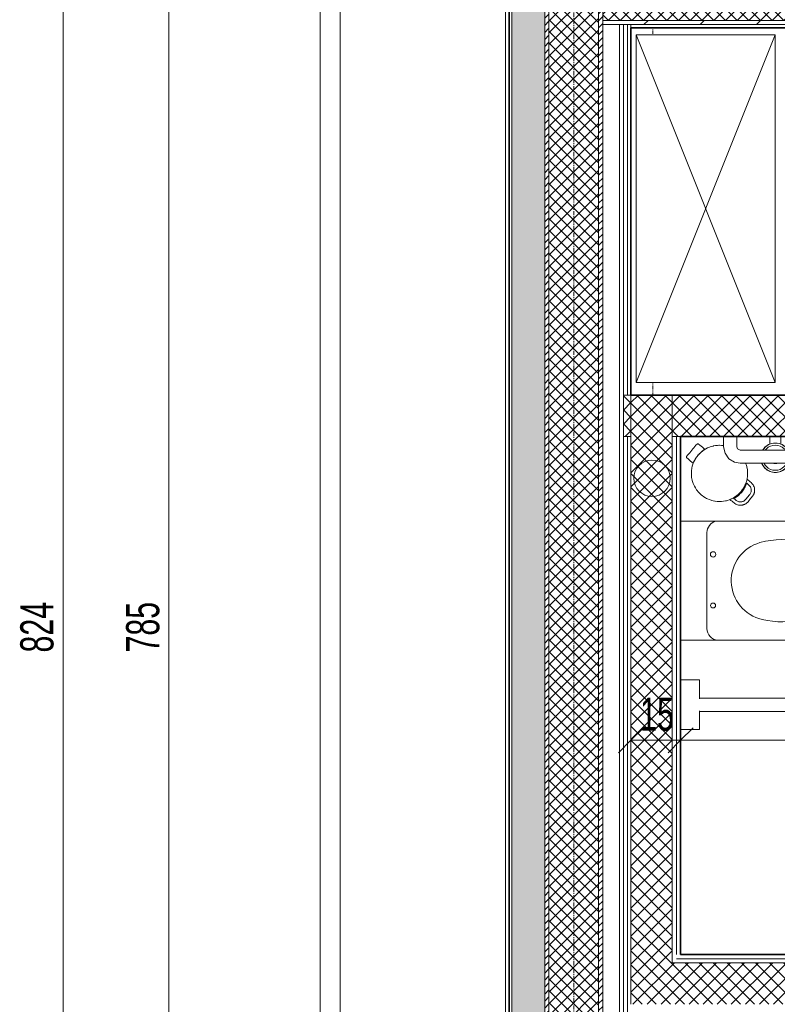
# Model space of a CAD drawing. Header units: centimetres. Extents: x 376 to 6517, y 1901 to 66534.
# Tile 32 of 105: x 1669 to 1898, y 65807 to 66104. Entities that reach past the tile are written whole.
import ezdxf

# ---------------------------------------------------------------- set-up
doc = ezdxf.new("R2010")
doc.units = ezdxf.units.CM
doc.linetypes.add('__FK_przerywana', pattern=[0.32004, 0.16002, -0.16002])
doc.linetypes.add('Linia siatki', pattern=[2.2225, 1.27, -0.3175, 0.3175, -0.3175])
for name, color, linetype, lineweight in [('A-ANNO-DIMS', 7, 'Continuous', 5), ('A-ANNO-DIMS-50', 7, 'Continuous', 5), ('A-DETL-GENF', 7, 'Continuous', 5), ('A-DETL-MBND', 7, 'Continuous', 5), ('A-DETL-THIN', 7, 'Continuous', 5), ('A-FLOR', 7, 'Continuous', 5), ('A-WALL', 7, 'Continuous', 35), ('A-WALL-PATT', 7, 'Continuous', 35), ('G-IMPT', 7, 'Continuous', 5), ('I-FURN', 7, 'Continuous', 5), ('P-SANR-FIXT', 7, 'Continuous', 5), ('S-GRID', 7, 'Continuous', 5)]:
    doc.layers.add(name, color=color, linetype=linetype, lineweight=lineweight)
doc.styles.add('Arial Narrow_1', font='ARIALN.TTF', dxfattribs={"width": 0.8, "height": 10})
doc.dimstyles.new('standard_wielkość_otworów', dxfattribs={"dimscale": 30.48, "dimtxt": 10.23431, "dimasz": 0.246063, "dimexe": 0.164042, "dimexo": 0.0625, "dimgap": 0, "dimtad": 1, "dimdec": 1, "dimrnd": 0.5, "dimdsep": 46, "dimtxsty": 'Arial Narrow_1', "dimblk1": 'OBLIQUE', "dimblk2": 'OBLIQUE', "dimsah": 1, "dimcen": 0.09, "dimazin": 0, "dimtfac": 1, "dimtdec": 4, "dimtix": 1, "dimtmove": 0, "dimatfit": 3, "dimfxl": 0.164042, "dimfxlon": 1, "dimtvp": 1, "dimtolj": 1, "dimtzin": 0, "dimarcsym": 2})
pattern_1 = [(45, (-61328.2136, 83.225), (-1.060660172, 1.060660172), [])]
pattern_2 = [(45, (-61328.2136, 83.225), (-1.76776695, 1.76776695), []), (135, (-61328.2136, 83.225), (-1.76776695, -1.76776695), [])]
pattern_3 = [(45, (-61328.2136, 83.225), (-2.12132034, 2.12132034), []), (135, (-61328.2136, 83.225), (-2.12132034, -2.12132034), [])]

# ---------------------------------------------------------------- blocks, each defined once
blk = doc.blocks.new('OHy Zestaw Ustęp przystosowany ___FK_04_0 - Ustęp-8768058-__-00_00 Przyziemie PB')
at = {"layer": 'P-SANR-FIXT', "color": 142, "true_color": 0x0080c0}
for p, q in [((-32.5, -13.16), (-32.5, -7.5)), ((-17.5, -7.5), (-17.5, -13.16)), ((-5.49, -7.5), (-5.49, -41)), ((30.49, -41), (30.49, -7.5)), ((-26.8, -13.16), (-32.5, -13.16)), ((-27, -13.16), (-27, -87.05)), ((-17.5, -13.16), (-23.2, -13.16)), ((-23, -87.05), (-23, -13.16)), ((-1.92, -15.45), (27.03, -15.45)), ((56, -20.5), (53, -20.5)), ((56.08, -19.5), (56, -19.5)), ((56, -19.5), (56, -25.5)), ((48, -25.5), (48, -59.02)), ((52, -59.02), (52, -25.5)), ((53, -24.5), (56, -24.5)), ((56, -25.5), (56.08, -25.5)), ((48, -85.02), (48, -89.5)), ((52, -89.5), (52, -85.02)), ((56, -90.5), (53, -90.5)), ((56.08, -89.5), (56, -89.5)), ((56, -89.5), (56, -95.5)), ((53, -94.5), (56, -94.5)), ((56, -95.5), (56.08, -95.5))]:
    blk.add_line(p, q, dxfattribs=at)
at = {"layer": 'P-SANR-FIXT', "color": 142, "true_color": 0x0080c0, "flags": 128}
for points in [[(53, -20.5), (51.02, -20.91), (49.37, -22.06), (48.3, -23.78), (48, -25.5)], [(52, -25.5), (52.39, -24.71), (53, -24.5)], [(-27, -87.05), (-27, -89.13), (-27, -90.9), (-27, -92.1), (-27, -92.55), (-27, -92.55)], [(-23, -92.55), (-23, -92.14), (-23, -90.98), (-23, -89.23), (-23, -87.16), (-23, -87.05)], [(-27, -92.55), (-27, -92.14), (-27, -90.98), (-27, -90.94)], [(-23, -90.94), (-23, -92.12), (-23, -92.55), (-23, -92.55)], [(48, -89.5), (48.41, -91.48), (49.56, -93.13), (51.28, -94.2), (53, -94.5)], [(53, -90.5), (52.21, -90.11), (52, -89.5)], [(-23, -92.55), (-23.4, -93.75), (-24.44, -94.47), (-25.7, -94.42), (-26.68, -93.63), (-27, -92.55)]]:
    blk.add_lwpolyline(points, dxfattribs=at)
at = {"layer": 'P-SANR-FIXT', "color": 142, "true_color": 0x0080c0}
for centre, radius in [((5.01, -17.3), 0.749), ((20.47, -17.32), 0.805)]:
    blk.add_circle(centre, radius, dxfattribs=at)
for centre, radius, start, end in [((-1.92, -19.03), 3.58, 90, 175.1527), ((27.03, -19.03), 3.58, 14.6907, 90), ((12.5, -34.76), 11.97, 15.9136, 167.4344), ((24.02, -38.09), 23.95, 165.6633, 195.9136), ((0.9, -38.06), 24.02, 344.0864, 15.9136), ((12.29, -40.06), 17.81, 183.0255, 270.6753), ((12.29, -40.06), 17.81, 183.0255, 270.6753), ((12.71, -40.06), 17.81, 269.3247, 356.9745), ((12.71, -40.06), 17.81, 269.3247, 356.9745), ((12.5, -41.37), 11.97, 195.9136, 344.0864)]:
    blk.add_arc(centre, radius, start, end, dxfattribs=at)
blk = doc.blocks.new('Sanitary_Accessories_HEWI_Toilet-brush-unit - Default Colour - _DC Matt black_-8264211-__-00_00 Przyziemie PB')
at = {"layer": 'G-IMPT', "flags": 128}
for points in [[(-1.7, 3.13), (-2.04, 2.97), (-2.43, 2.74), (-2.8, 2.47), (-3.14, 2.16), (-3.45, 1.82), (-3.72, 1.45), (-3.78, 1.34)], [(-1.7, 5.43), (-1.7, 4.66), (-1.7, 3.89), (-1.7, 3.13)], [(3.78, 1.35), (3.72, 1.45), (3.45, 1.82), (3.14, 2.16), (2.8, 2.47), (2.43, 2.74), (2.04, 2.97), (1.7, 3.13), (1.7, 4.66), (1.7, 5.43)], [(-4.12, -2.65), (-3.95, -3.02), (-3.72, -3.41), (-3.45, -3.78), (-3.14, -4.12), (-2.8, -4.43), (-2.43, -4.7), (-2.04, -4.93), (-1.64, -5.11), (-1.22, -5.25), (-0.81, -5.35), (-0.4, -5.41), (0, -5.43), (0.4, -5.41), (0.81, -5.35), (1.22, -5.25), (1.64, -5.11), (2.04, -4.93), (2.43, -4.7), (2.8, -4.43), (3.14, -4.12), (3.45, -3.78), (3.72, -3.41), (3.95, -3.02), (4.12, -2.65)], [(-0.44, -2.65), (-0.34, -2.68), (-0.31, -2.68), (-0.17, -2.7), (-0.16, -2.7), (0, -2.71), (0.16, -2.7), (0.17, -2.7), (0.32, -2.68), (0.34, -2.68), (0.45, -2.65)]]:
    blk.add_lwpolyline(points, dxfattribs=at)
at = {"layer": 'G-IMPT'}
for centre, radius, start, end in [((0, -0.99), 4.43, 90, 147.8345), ((0, -0.99), 4.43, 32.3014, 90), ((0, -0.98), 3.81, 134.9938, 141.735), ((0, -0.98), 3.81, 90, 134.9938), ((0, -0.98), 3.81, 45.0062, 90), ((0, -0.98), 3.81, 38.4138, 45.0062), ((0, -0.99), 4.43, 202.5525, 270), ((0, -0.98), 3.81, 206.4103, 225.0062), ((0, -0.99), 4.43, 270, 337.4475), ((0, -0.98), 3.81, 314.9432, 333.5958), ((0, -0.98), 3.81, 225.0062, 270), ((0, -0.98), 3.81, 270, 314.9432)]:
    blk.add_arc(centre, radius, start, end, dxfattribs=at)
blk = doc.blocks.new('Sanitary_Sanitary-Accessories_HEWI_HEWI-Waste-bin-950-05-30501 - Colour - Matt black-8265551-__-00_00 Przyziemie PB')
at = {"layer": 'A-DETL-GENF'}
for p, q in [((-2.71, 11.38), (-2.75, 11.22)), ((-2.75, 11.22), (-2.75, 10.71)), ((-2.75, 10.71), (-2.75, 10.2)), ((-2.75, 10.2), (-2.75, 9.69)), ((-2.75, 9.69), (-2.75, 9.18)), ((-2.75, 9.18), (-2.75, 8.67)), ((-2.6, 11.48), (-2.71, 11.38)), ((-2.45, 11.53), (-2.6, 11.48)), ((-1.96, 11.53), (-2.45, 11.53)), ((-1.47, 11.53), (-1.96, 11.53)), ((-1.94, 8.9), (-1.63, 8.97)), ((-1.24, 9.03), (-1.85, 8.92)), ((-1.63, 8.97), (-1.49, 8.99)), ((-1.49, 8.99), (-1.21, 9.04)), ((-0.98, 11.53), (-1.47, 11.53)), ((-0.62, 9.1), (-1.24, 9.03)), ((-1.21, 9.04), (-1.08, 9.06)), ((-1.08, 9.06), (-0.69, 9.1)), ((-0.49, 11.53), (-0.98, 11.53)), ((-0.69, 9.1), (-0.27, 9.12)), ((-0.4, 9.12), (-0.62, 9.1)), ((0, 11.53), (-0.49, 11.53)), ((0, 9.12), (-0.4, 9.12)), ((-0.27, 9.12), (-0.15, 9.12)), ((-0.15, 9.12), (0.15, 9.12)), ((0.49, 11.53), (0, 11.53)), ((0.4, 9.12), (0, 9.12)), ((0.15, 9.12), (0.27, 9.12)), ((0.27, 9.12), (0.67, 9.1)), ((0.62, 9.1), (0.4, 9.12)), ((0.98, 11.53), (0.49, 11.53)), ((1.2, 9.04), (0.62, 9.1)), ((0.67, 9.1), (1.08, 9.06)), ((1.47, 11.53), (0.98, 11.53)), ((1.08, 9.06), (1.21, 9.04)), ((1.85, 8.92), (1.2, 9.04)), ((1.21, 9.04), (1.49, 8.99)), ((1.96, 11.53), (1.47, 11.53)), ((1.49, 8.99), (1.63, 8.97)), ((1.63, 8.97), (1.94, 8.9)), ((2.45, 11.53), (1.96, 11.53)), ((2.6, 11.48), (2.45, 11.53)), ((2.71, 11.38), (2.6, 11.48)), ((2.74, 11.28), (2.71, 11.38)), ((2.75, 10.71), (2.74, 11.28)), ((2.75, 10.2), (2.75, 10.71)), ((2.75, 9.69), (2.75, 10.2)), ((2.75, 9.18), (2.75, 9.69)), ((2.75, 8.67), (2.75, 9.18)), ((-6.53, 6.06), (-6.94, 5.54)), ((-6.39, 6.23), (-6.53, 6.06)), ((-6.12, 6.52), (-6.39, 6.23)), ((-5.77, 6.87), (-6.12, 6.52)), ((-5.67, 6.96), (-5.77, 6.87)), ((-5.19, 7.35), (-5.67, 6.96)), ((-5.09, 7.43), (-5.19, 7.35)), ((-4.69, 7.71), (-5.09, 7.43)), ((-4.35, 7.93), (-4.69, 7.71)), ((-4.16, 8.04), (-4.35, 7.93)), ((-3.61, 8.32), (-4.16, 8.04)), ((-3.04, 8.56), (-3.61, 8.32)), ((-2.75, 8.67), (-3.04, 8.56)), ((-2.75, 8.67), (-2.43, 8.77)), ((-2.45, 8.76), (-2.75, 8.67)), ((-1.98, 8.89), (-2.45, 8.76)), ((-2.43, 8.77), (-2.03, 8.88)), ((-2.03, 8.88), (-1.94, 8.9)), ((-1.85, 8.92), (-1.98, 8.89)), ((1.98, 8.89), (1.85, 8.92)), ((1.94, 8.9), (2.03, 8.88)), ((2.45, 8.76), (1.98, 8.89)), ((2.03, 8.88), (2.43, 8.77)), ((2.43, 8.77), (2.75, 8.67)), ((2.75, 8.67), (2.45, 8.76)), ((3.04, 8.56), (2.75, 8.67)), ((3.57, 8.34), (3.04, 8.56)), ((4.16, 8.04), (3.57, 8.34)), ((4.35, 7.93), (4.16, 8.04)), ((4.69, 7.71), (4.35, 7.93)), ((5.09, 7.43), (4.69, 7.71)), ((5.19, 7.35), (5.09, 7.43)), ((5.67, 6.96), (5.19, 7.35)), ((5.77, 6.87), (5.67, 6.96)), ((6.12, 6.52), (5.77, 6.87)), ((6.39, 6.23), (6.12, 6.52)), ((6.53, 6.06), (6.39, 6.23)), ((6.91, 5.57), (6.53, 6.06)), ((-8.11, 3.17), (-8.22, 2.77)), ((-8.04, 3.37), (-8.11, 3.17)), ((-7.82, 3.95), (-8.04, 3.37)), ((-7.56, 4.51), (-7.82, 3.95)), ((-7.41, 4.79), (-7.56, 4.51)), ((-7.26, 5.05), (-7.41, 4.79)), ((-6.94, 5.54), (-7.26, 5.05)), ((7.25, 5.06), (6.91, 5.57)), ((-8.49, 0.94), (-8.5, 0.55)), ((-8.5, 0.55), (-8.49, 0.31)), ((-8.46, 1.44), (-8.49, 0.94)), ((-8.49, 0.31), (-8.45, -0.3)), ((-8.45, 1.55), (-8.46, 1.44)), ((-8.36, 2.17), (-8.45, 1.55)), ((-8.33, 2.31), (-8.36, 2.17)), ((-8.22, 2.77), (-8.33, 2.31)), ((-8.45, -0.3), (-8.36, -0.92)), ((-8.36, -0.92), (-8.3, -1.2)), ((-8.3, -1.2), (-8.22, -1.52)), ((-8.22, -1.52), (-8.07, -2.06)), ((-8.07, -2.06), (-7.82, -2.7)), ((-7.82, -2.7), (-7.74, -2.88)), ((-7.74, -2.88), (-7.56, -3.26)), ((-7.56, -3.26), (-7.34, -3.67)), ((-7.34, -3.67), (-7.26, -3.8)), ((-7.26, -3.8), (-6.91, -4.32)), ((-6.91, -4.32), (-6.85, -4.41)), ((-6.85, -4.41), (-6.53, -4.81)), ((-6.53, -4.81), (-6.29, -5.09)), ((-6.29, -5.09), (-6.12, -5.27)), ((-6.12, -5.27), (-5.67, -5.71)), ((-5.67, -5.71), (-5.19, -6.1)), ((5.19, -6.1), (5.66, -5.71)), ((5.66, -5.71), (6.12, -5.27)), ((6.12, -5.27), (6.29, -5.09)), ((6.29, -5.09), (6.53, -4.81)), ((6.53, -4.81), (6.85, -4.41)), ((6.85, -4.41), (6.91, -4.32)), ((6.91, -4.32), (7.26, -3.8)), ((7.26, -3.8), (7.34, -3.67)), ((7.34, -3.67), (7.45, -3.46)), ((-5.19, -6.1), (-4.97, -6.27)), ((-4.97, -6.27), (-4.69, -6.46)), ((-4.69, -6.46), (-4.23, -6.75)), ((-4.23, -6.75), (-3.61, -7.07)), ((-3.61, -7.07), (-4, -6.87)), ((-4, -6.87), (-4, -7.27)), ((-4, -7.27), (-4, -7.67)), ((-4, -7.67), (-4, -8.07)), ((-4, -8.07), (-4, -8.48)), ((-4, -8.48), (-4, -8.59)), ((-4, -8.59), (-3.98, -8.79)), ((-3.98, -8.79), (-3.93, -9.1)), ((-3.61, -7.07), (-3.44, -7.15)), ((-3.44, -7.15), (-3.61, -7.07)), ((-3.44, -7.15), (-3.04, -7.31)), ((-3.04, -7.31), (-3.44, -7.15)), ((-3.04, -7.31), (-2.61, -7.46)), ((-2.61, -7.46), (-3.04, -7.31)), ((-2.64, -7.73), (-3, -7.6)), ((-3, -7.6), (-3, -8.04)), ((-3, -7.6), (-2.64, -7.73)), ((-3, -8.04), (-3, -7.6)), ((-3, -8.04), (-3, -8.48)), ((-3, -8.48), (-3, -8.04)), ((-3, -8.48), (-2.99, -8.7)), ((-2.99, -8.7), (-3, -8.48)), ((-2.99, -8.7), (-2.95, -8.92)), ((-2.95, -8.92), (-2.99, -8.7)), ((-2.95, -8.92), (-2.89, -9.14)), ((-2.89, -9.14), (-2.95, -8.92)), ((-2.28, -7.84), (-2.64, -7.73)), ((-2.64, -7.73), (-2.28, -7.84)), ((-2.61, -7.46), (-2.45, -7.51)), ((-2.45, -7.51), (-2.61, -7.46)), ((-2.45, -7.51), (-1.85, -7.67)), ((-2.15, -7.59), (-2.45, -7.51)), ((-1.91, -7.93), (-2.28, -7.84)), ((-2.28, -7.84), (-1.91, -7.93)), ((-1.85, -7.67), (-2.15, -7.59)), ((-1.54, -8.01), (-1.91, -7.93)), ((-1.91, -7.93), (-1.54, -8.01)), ((-1.85, -7.67), (-1.76, -7.69)), ((-1.76, -7.69), (-1.85, -7.67)), ((-1.76, -7.69), (-1.24, -7.78)), ((-1.5, -7.74), (-1.76, -7.69)), ((-1.16, -8.07), (-1.54, -8.01)), ((-1.54, -8.01), (-1.16, -8.07)), ((-1.24, -7.78), (-1.5, -7.74)), ((-1.24, -7.78), (-0.88, -7.83)), ((-0.88, -7.83), (-1.24, -7.78)), ((-0.77, -8.11), (-1.16, -8.07)), ((-1.16, -8.07), (-0.77, -8.11)), ((-0.88, -7.83), (-0.62, -7.85)), ((-0.62, -7.85), (-0.88, -7.83)), ((-0.39, -8.14), (-0.77, -8.11)), ((-0.77, -8.11), (-0.39, -8.14)), ((-0.62, -7.85), (0, -7.88)), ((-0.31, -7.86), (-0.62, -7.85)), ((0, -8.15), (-0.39, -8.14)), ((-0.39, -8.14), (0, -8.15)), ((0, -7.88), (-0.31, -7.86)), ((0, -7.88), (0.62, -7.85)), ((0.31, -7.86), (0, -7.88)), ((0.39, -8.14), (0, -8.15)), ((0, -8.15), (0.39, -8.14)), ((0.62, -7.85), (0.31, -7.86)), ((0.77, -8.11), (0.39, -8.14)), ((0.39, -8.14), (0.77, -8.11)), ((0.62, -7.85), (0.88, -7.83)), ((0.88, -7.83), (0.62, -7.85)), ((1.16, -8.07), (0.77, -8.11)), ((0.77, -8.11), (1.16, -8.07)), ((0.88, -7.83), (1.24, -7.78)), ((1.24, -7.78), (0.88, -7.83)), ((1.54, -8.01), (1.16, -8.07)), ((1.16, -8.07), (1.54, -8.01)), ((1.24, -7.78), (1.76, -7.69)), ((1.5, -7.74), (1.24, -7.78)), ((1.76, -7.69), (1.5, -7.74)), ((1.91, -7.93), (1.54, -8.01)), ((1.54, -8.01), (1.91, -7.93)), ((1.76, -7.69), (1.85, -7.67)), ((1.85, -7.67), (1.76, -7.69)), ((1.85, -7.67), (2.45, -7.51)), ((2.15, -7.59), (1.85, -7.67)), ((2.28, -7.84), (1.91, -7.93)), ((1.91, -7.93), (2.28, -7.84)), ((2.45, -7.51), (2.15, -7.59)), ((2.64, -7.73), (2.28, -7.84)), ((2.28, -7.84), (2.64, -7.73)), ((2.45, -7.51), (2.61, -7.46)), ((2.61, -7.46), (2.45, -7.51)), ((2.61, -7.46), (3.04, -7.31)), ((3.04, -7.31), (2.61, -7.46)), ((3, -7.6), (2.64, -7.73)), ((2.64, -7.73), (3, -7.6)), ((2.89, -9.14), (2.95, -8.92)), ((2.95, -8.92), (2.89, -9.14)), ((2.95, -8.92), (2.99, -8.7)), ((2.99, -8.7), (2.95, -8.92)), ((2.99, -8.7), (3, -8.48)), ((3, -8.48), (2.99, -8.7)), ((3, -8.04), (3, -7.6)), ((3, -7.6), (3, -8.04)), ((3, -8.48), (3, -8.04)), ((3, -8.04), (3, -8.48)), ((3.04, -7.31), (3.44, -7.15)), ((3.44, -7.15), (3.04, -7.31)), ((3.44, -7.15), (3.61, -7.07)), ((3.61, -7.07), (3.44, -7.15)), ((3.61, -7.07), (4.16, -6.79)), ((4, -6.87), (3.61, -7.07)), ((3.93, -9.12), (3.98, -8.85)), ((3.98, -8.85), (4, -8.59)), ((4, -7.27), (4, -6.87)), ((4, -7.67), (4, -7.27)), ((4, -8.07), (4, -7.67)), ((4, -8.48), (4, -8.07)), ((4, -8.59), (4, -8.48)), ((4.16, -6.79), (4.69, -6.46)), ((4.69, -6.46), (4.97, -6.27)), ((4.97, -6.27), (5.19, -6.1)), ((-3.93, -9.1), (-3.86, -9.4)), ((-3.86, -9.4), (-3.75, -9.67)), ((-3.75, -9.67), (-3.62, -9.93)), ((-3.62, -9.93), (-3.47, -10.18)), ((-3.47, -10.18), (-3.28, -10.42)), ((-3.28, -10.42), (-3.23, -10.48)), ((-3.23, -10.48), (-3.07, -10.64)), ((-3.07, -10.64), (-3.01, -10.7)), ((-3.01, -10.7), (-2.85, -10.84)), ((-2.89, -9.14), (-2.8, -9.34)), ((-2.8, -9.34), (-2.89, -9.14)), ((-2.85, -10.84), (-2.76, -10.9)), ((-2.8, -9.34), (-2.69, -9.54)), ((-2.69, -9.54), (-2.8, -9.34)), ((-2.76, -10.9), (-2.6, -11.01)), ((-2.69, -9.54), (-2.56, -9.72)), ((-2.56, -9.72), (-2.69, -9.54)), ((-2.6, -11.01), (-2.5, -11.07)), ((-2.56, -9.72), (-2.41, -9.89)), ((-2.41, -9.89), (-2.56, -9.72)), ((-2.5, -11.07), (-2.34, -11.16)), ((-2.41, -9.89), (-2.25, -10.04)), ((-2.25, -10.04), (-2.41, -9.89)), ((-2.34, -11.16), (-2.22, -11.22)), ((-2.25, -10.04), (-2.06, -10.17)), ((-2.06, -10.17), (-2.25, -10.04)), ((-2.22, -11.22), (-2.08, -11.28)), ((-2.08, -11.28), (-1.93, -11.33)), ((-2.06, -10.17), (-1.87, -10.28)), ((-1.87, -10.28), (-2.06, -10.17)), ((-1.93, -11.33), (-1.8, -11.37)), ((-1.87, -10.28), (-1.66, -10.36)), ((-1.66, -10.36), (-1.87, -10.28)), ((-1.8, -11.37), (-1.62, -11.41)), ((-1.66, -10.36), (-1.45, -10.42)), ((-1.45, -10.42), (-1.66, -10.36)), ((-1.62, -11.41), (-1.53, -11.43)), ((-1.53, -11.43), (-1.31, -11.46)), ((-1.45, -10.42), (-1.22, -10.46)), ((-1.22, -10.46), (-1.45, -10.42)), ((-1.31, -11.46), (-1, -11.47)), ((-1.22, -10.46), (-1, -10.47)), ((-1, -10.47), (-1.22, -10.46)), ((-1, -10.47), (-0.6, -10.47)), ((-0.6, -10.47), (-1, -10.47)), ((-1, -11.47), (-0.6, -11.47)), ((-0.6, -10.47), (-0.2, -10.47)), ((-0.2, -10.47), (-0.6, -10.47)), ((-0.6, -11.47), (-0.2, -11.47)), ((-0.2, -10.47), (0.2, -10.47)), ((0.2, -10.47), (-0.2, -10.47)), ((-0.2, -11.47), (0.2, -11.47)), ((0.2, -10.47), (0.6, -10.47)), ((0.6, -10.47), (0.2, -10.47)), ((0.2, -11.47), (0.6, -11.47)), ((0.6, -10.47), (1, -10.47)), ((1, -10.47), (0.6, -10.47)), ((0.6, -11.47), (1, -11.47)), ((1, -10.47), (1.22, -10.46)), ((1.22, -10.46), (1, -10.47)), ((1, -11.47), (1.26, -11.46)), ((1.22, -10.46), (1.45, -10.42)), ((1.45, -10.42), (1.22, -10.46)), ((1.26, -11.46), (1.53, -11.43)), ((1.45, -10.42), (1.66, -10.36)), ((1.66, -10.36), (1.45, -10.42)), ((1.53, -11.43), (1.62, -11.41)), ((1.62, -11.41), (1.8, -11.37)), ((1.66, -10.36), (1.87, -10.28)), ((1.87, -10.28), (1.66, -10.36)), ((1.8, -11.37), (1.93, -11.33)), ((1.87, -10.28), (2.06, -10.17)), ((2.06, -10.17), (1.87, -10.28)), ((1.93, -11.33), (2.08, -11.28)), ((2.06, -10.17), (2.25, -10.04)), ((2.25, -10.04), (2.06, -10.17)), ((2.08, -11.28), (2.22, -11.22)), ((2.22, -11.22), (2.34, -11.16)), ((2.25, -10.04), (2.41, -9.89)), ((2.41, -9.89), (2.25, -10.04)), ((2.34, -11.16), (2.5, -11.07)), ((2.41, -9.89), (2.56, -9.72)), ((2.56, -9.72), (2.41, -9.89)), ((2.5, -11.07), (2.6, -11.01)), ((2.56, -9.72), (2.69, -9.54)), ((2.69, -9.54), (2.56, -9.72)), ((2.6, -11.01), (2.76, -10.9)), ((2.69, -9.54), (2.8, -9.34)), ((2.8, -9.34), (2.69, -9.54)), ((2.76, -10.9), (2.85, -10.84)), ((2.8, -9.34), (2.89, -9.14)), ((2.89, -9.14), (2.8, -9.34)), ((2.85, -10.84), (3.01, -10.7)), ((3.01, -10.7), (3.07, -10.64)), ((3.07, -10.64), (3.23, -10.48)), ((3.23, -10.48), (3.28, -10.42)), ((3.28, -10.42), (3.43, -10.24)), ((3.43, -10.24), (3.6, -9.98)), ((3.6, -9.98), (3.74, -9.7)), ((3.74, -9.7), (3.85, -9.4)), ((3.85, -9.4), (3.93, -9.12))]:
    blk.add_line(p, q, dxfattribs=at)
blk = doc.blocks.new('MEBLE regal magazyn - MEBLE regal magazyn-9226357-__-00_00 Przyziemie PB')
at = {"layer": 'I-FURN'}
for p, q in [((40, 0), (-65, 42)), ((-65, 0), (40, 42)), ((40, 42), (-65, 42)), ((-65, 42), (-65, 0)), ((40, 0), (40, 42)), ((-65, 0), (40, 0))]:
    blk.add_line(p, q, dxfattribs=at)
blk = doc.blocks.new('DIMBLOCK1-__-00_00 Przyziemie PB')
at = {"layer": 'A-ANNO-DIMS-50', "color": 250, "true_color": 0x303030}
for p, q in [((1853.3, 65886.47), (1853.3, 65891.47)), ((1868.3, 65886.47), (1868.3, 65891.47)), ((1853.3, 65886.47), (1857.05, 65890.22)), ((1868.3, 65886.47), (1872.05, 65890.22)), ((1853.3, 65886.47), (1849.55, 65882.72)), ((1853.3, 65886.47), (1868.3, 65886.47)), ((1853.3, 65886.47), (1853.3, 65881.47)), ((1868.3, 65886.47), (1864.55, 65882.72)), ((1868.3, 65886.47), (1868.3, 65881.47))]:
    blk.add_line(p, q, dxfattribs=at)
at = {"layer": 'A-ANNO-DIMS-50', "color": 0, "insert": (1856.09, 65899.39), "char_height": 10, "width": 11.3065, "attachment_point": 1, "line_spacing_factor": 0.974696, "style": 'Arial Narrow_1'}
blk.add_mtext('15', dxfattribs=at)
blk = doc.blocks.new('_Oblique')
at = {"color": 0, "linetype": 'ByBlock', "lineweight": -2}
blk.add_line((-0.5, -0.5), (0.5, 0.5), dxfattribs=at)
blk = doc.blocks.new('DIMBLOCK2-__-00_00 Przyziemie PB')
at = {"layer": 'A-ANNO-DIMS-50', "color": 250, "true_color": 0x303030}
for p, q in [((1868.3, 65886.47), (1868.3, 65891.47)), ((2162.35, 65886.47), (2162.35, 65891.47)), ((1868.3, 65886.47), (1872.05, 65890.22)), ((2162.35, 65886.47), (2166.1, 65890.22)), ((1868.3, 65886.47), (1864.55, 65882.72)), ((1868.3, 65886.47), (2162.35, 65886.47)), ((1868.3, 65886.47), (1868.3, 65881.47)), ((2162.35, 65886.47), (2158.6, 65882.72)), ((2162.35, 65886.47), (2162.35, 65881.47))]:
    blk.add_line(p, q, dxfattribs=at)
at = {"layer": 'A-ANNO-DIMS-50', "color": 0, "insert": (2008.26, 65899.39), "char_height": 10, "width": 16.9597, "attachment_point": 1, "line_spacing_factor": 0.974696, "style": 'Arial Narrow_1'}
blk.add_mtext('294', dxfattribs=at)
blk = doc.blocks.new('DIMBLOCK14-__-00_00 Przyziemie PB')
at = {"layer": 'A-ANNO-DIMS-50', "color": 250, "true_color": 0x303030}
for p, q in [((1713.75, 66312.51), (1710, 66316.26)), ((1713.75, 66312.51), (1708.75, 66312.51)), ((1713.75, 66312.51), (1713.75, 65527.61)), ((1713.75, 66312.51), (1717.5, 66308.76)), ((1713.75, 66312.51), (1718.75, 66312.51)), ((1713.75, 65527.61), (1710, 65531.36)), ((1713.75, 65527.61), (1708.75, 65527.61)), ((1713.75, 65527.61), (1717.5, 65523.86)), ((1713.75, 65527.61), (1718.75, 65527.61))]:
    blk.add_line(p, q, dxfattribs=at)
at = {"layer": 'A-ANNO-DIMS-50', "color": 0, "insert": (1700.83, 65913), "char_height": 10, "width": 16.9597, "attachment_point": 1, "rotation": 90, "line_spacing_factor": 0.974696, "style": 'Arial Narrow_1'}
blk.add_mtext('785', dxfattribs=at)
blk = doc.blocks.new('DIMBLOCK16-__-00_00 Przyziemie PB')
at = {"layer": 'A-ANNO-DIMS-50', "color": 250, "true_color": 0x303030}
for p, q in [((1681.8, 66332.06), (1678.05, 66335.81)), ((1681.8, 66332.06), (1676.8, 66332.06)), ((1681.8, 66332.06), (1681.8, 65508.06)), ((1681.8, 66332.06), (1685.55, 66328.31)), ((1681.8, 66332.06), (1686.8, 66332.06)), ((1681.8, 65508.06), (1678.05, 65511.81)), ((1681.8, 65508.06), (1676.8, 65508.06)), ((1681.8, 65508.06), (1685.55, 65504.31)), ((1681.8, 65508.06), (1686.8, 65508.06))]:
    blk.add_line(p, q, dxfattribs=at)
at = {"layer": 'A-ANNO-DIMS-50', "color": 0, "insert": (1668.87, 65913), "char_height": 10, "width": 16.9597, "attachment_point": 1, "rotation": 90, "line_spacing_factor": 0.974696, "style": 'Arial Narrow_1'}
blk.add_mtext('824', dxfattribs=at)

msp = doc.modelspace()

# ---------------------------------------------------------------- hatches: boundary and pattern name
at = {"layer": 'A-WALL-PATT', "lineweight": 5, "true_color": 0x808080}
h = msp.add_hatch(dxfattribs=at)
h.set_pattern_fill('FP_7', color=8, style=0, pattern_type=2)
h.set_pattern_definition([(0, (-61328.2136, 83.225), (2.381, 1.375), [1.587, -3.175]), (120, (-61328.2136, 83.225), (-2.38128493, 1.374506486), [1.587, -3.175]), (60, (-61328.2136, 83.225), (-0.00028493, 2.749506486), [0, -3.175, 1.587, 0])])
h.paths.add_polyline_path([(1818.5, 65518.86), (1827.3, 65518.86), (1827.3, 66331.26), (1817.3, 66331.26), (1817.3, 65518.86)])
h = msp.add_hatch(dxfattribs=at)
h.set_pattern_fill('FP_8', color=8, style=0, pattern_type=2)
h.set_pattern_definition(pattern_1)
h.paths.add_polyline_path([(1828.55, 65520.11), (1828.55, 66321.26), (1827.3, 66321.26), (1827.3, 65520.11), (1828.37, 65520.11)])
at = {"layer": 'A-WALL-PATT', "lineweight": 5, "true_color": 0x787878}
h = msp.add_hatch(dxfattribs=at)
h.set_pattern_fill('FP_9', color=8, style=0, pattern_type=2)
h.set_pattern_definition(pattern_2)
h.paths.add_polyline_path([(1840.34, 65535.11), (1843.55, 65535.11), (1843.55, 66320.01), (1828.55, 66320.01), (1828.55, 65535.11)])
at = {"layer": 'A-WALL-PATT', "lineweight": 5, "true_color": 0x808080}
h = msp.add_hatch(dxfattribs=at)
h.set_pattern_fill('FP_8', color=8, style=0, pattern_type=2)
h.set_pattern_definition(pattern_1)
h.paths.add_polyline_path([(1844.32, 65536.36), (1844.8, 65536.36), (1844.8, 66305.01), (1843.55, 66305.01), (1843.55, 65536.36)])
at = {"layer": 'A-WALL-PATT', "lineweight": 5, "true_color": 0x787878}
h = msp.add_hatch(dxfattribs=at)
h.set_pattern_fill('FP_9', color=8, style=0, pattern_type=2)
h.set_pattern_definition(pattern_2)
h.paths.add_polyline_path([(1844.8, 66104.01), (1974.75, 66104.01), (1974.75, 66114.01), (1844.8, 66114.01), (1844.8, 66110.72)])
h.paths.add_polyline_path([(2174.6, 66104.01), (2174.6, 66114.01), (2062.35, 66114.01), (2062.35, 66104.01), (2172.81, 66104.01)])
at = {"layer": 'A-WALL-PATT', "lineweight": 5, "true_color": 0x808080}
h = msp.add_hatch(dxfattribs=at)
h.set_pattern_fill('FP_10', color=8, style=0, pattern_type=2)
h.set_pattern_definition([(45, (-61328.214, 83.225), (-8.4852814, 8.4852814), [])])
h.paths.add_polyline_path([(1913.68, 66102.76), (1974.75, 66102.76), (1974.75, 66104.01), (1844.8, 66104.01), (1844.8, 66102.76), (1913.53, 66102.76)])
h.paths.add_polyline_path([(2118.85, 66102.76), (2164.6, 66102.76), (2164.6, 66104.01), (2062.35, 66104.01), (2062.35, 66102.76), (2077.82, 66102.76)])
at = {"layer": 'A-WALL-PATT', "lineweight": 5, "true_color": 0x008000}
h = msp.add_hatch(dxfattribs=at)
h.set_pattern_fill('FP_11', color=96, style=0, pattern_type=2)
h.set_pattern_definition(pattern_3)
h.paths.add_polyline_path([(1947.21, 65978.26), (2163.35, 65978.26), (2163.35, 65990.76), (1865.8, 65990.76), (1865.8, 65978.26), (1935.33, 65978.26)])
h.paths.add_polyline_path([(1852.3, 65978.26), (1853.3, 65978.26), (1853.3, 65990.76), (1851.05, 65990.76), (1851.05, 65978.26), (1852.18, 65978.26)])
h = msp.add_hatch(dxfattribs=at)
h.set_pattern_fill('FP_11', color=96, style=0, pattern_type=2)
h.set_pattern_definition(pattern_3)
h.paths.add_polyline_path([(1853.31, 65819.19), (1865.8, 65819.19), (1865.8, 65990.76), (1853.3, 65990.76), (1853.3, 65819.19)])
h = msp.add_hatch(dxfattribs=at)
h.set_pattern_fill('FP_11', color=96, style=0, pattern_type=2)
h.set_pattern_definition(pattern_3)
h.paths.add_polyline_path([(2077.82, 65806.69), (2163.35, 65806.69), (2163.35, 65819.19), (1853.3, 65819.19), (1853.3, 65806.69), (2015.8, 65806.69)])

# ---------------------------------------------------------------- linework, layer by layer
at = {"layer": 'A-DETL-MBND', "linetype": '__FK_przerywana'}
for p, q in [((1859.9, 66099.64), (1859.9, 66101.76)), ((1859.9, 65990.76), (1859.9, 65994.64))]:
    msp.add_line(p, q, dxfattribs=at)
at = {"layer": 'A-DETL-THIN'}
msp.add_circle((1859.66, 65965.66), 5.5, dxfattribs=at)
at = {"layer": 'A-FLOR'}
msp.add_line((1815.45, 65507.51), (1815.45, 66332.06), dxfattribs=at)
at = {"layer": 'A-WALL', "lineweight": 5}
for p, q in [((1759.45, 65451.51), (1759.45, 66387.26)), ((1765.45, 66381.26), (1765.45, 65457.51)), ((1817.3, 66331.26), (1817.3, 65508.86)), ((1827.3, 65518.86), (1827.3, 66321.26)), ((1828.55, 65520.11), (1828.55, 66320.01)), ((1843.55, 66305.01), (1843.55, 65535.11)), ((1844.8, 66303.76), (1844.8, 65536.36)), ((1974.75, 66104.01), (1844.8, 66104.01)), ((1974.75, 66102.76), (1844.8, 66102.76)), ((1849.8, 66102.76), (1849.8, 65541.36)), ((1851.05, 66102.76), (1851.05, 65555.36)), ((1852.3, 66102.76), (1852.3, 65990.76)), ((1853.3, 66102.76), (1853.3, 66101.76)), ((1851.05, 65990.76), (1853.3, 65990.76)), ((1853.3, 65990.76), (1853.3, 65806.69)), ((1865.8, 65819.19), (1865.8, 65990.76)), ((1851.05, 65978.26), (1853.3, 65978.26)), ((1852.3, 65978.26), (1852.3, 65684.36)), ((1868.3, 65978.26), (1865.8, 65978.26)), ((1867.05, 65978.26), (1867.05, 65821.69)), ((2163.35, 65819.19), (1865.8, 65819.19)), ((2162.35, 65820.44), (1867.05, 65820.44))]:
    msp.add_line(p, q, dxfattribs=at)
at = {"layer": 'A-WALL'}
for p, q in [((1816.5, 66332.06), (1816.5, 65508.06)), ((1853.3, 65990.76), (1853.3, 66101.76)), ((1853.3, 66101.76), (1974.75, 66101.76)), ((2162.35, 65990.76), (1853.3, 65990.76)), ((1868.3, 65978.26), (2162.35, 65978.26)), ((1868.3, 65821.69), (1868.3, 65978.26)), ((2077.45, 65821.69), (1868.3, 65821.69))]:
    msp.add_line(p, q, dxfattribs=at)
at = {"layer": 'S-GRID', "color": 9, "linetype": 'Linia siatki', "true_color": 0xc0c0c0}
msp.add_line((1836.05, 66462.01), (1836.05, 65348.91), dxfattribs=at)

# ---------------------------------------------------------------- block references
at = {"layer": 'I-FURN'}
for name, p, rotation in [('MEBLE regal magazyn - MEBLE regal magazyn-9226357-__-00_00 Przyziemie PB', (1896.85, 66059.64), 89.9999999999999), ('Sanitary_Sanitary-Accessories_HEWI_HEWI-Waste-bin-950-05-30501 - Colour - Matt black-8265551-__-00_00 Przyziemie PB', (1880.52, 65966.71), 50.00000000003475)]:
    msp.add_blockref(name, p, dxfattribs=dict(at, rotation=rotation))
msp.add_blockref('Sanitary_Accessories_HEWI_Toilet-brush-unit - Default Colour - _DC Matt black_-8264211-__-00_00 Przyziemie PB', (1896.91, 65972.84), dxfattribs=at)
at = {"layer": 'P-SANR-FIXT', "color": 142, "true_color": 0x0080c0, "rotation": 90}
msp.add_blockref('OHy Zestaw Ustęp przystosowany ___FK_04_0 - Ustęp-8768058-__-00_00 Przyziemie PB', (1860.8, 65922.19), dxfattribs=at)

# ---------------------------------------------------------------- dimensions: what is measured, and where the dimension line sits
at = {"layer": 'A-ANNO-DIMS', "color": 250, "true_color": 0x303030}
for base, p1, p2, override, picture, middle in [((1681.8, 65508.06), (1686.8, 66332.06), (1686.8, 65508.06), {"dimpost": '<>', "dimfxl": 824}, 'DIMBLOCK16-__-00_00 Przyziemie PB', (1676.69, 65920.06)), ((1713.75, 65527.61), (1718.75, 66312.51), (1718.75, 65527.61), {"dimpost": '<>', "dimfxl": 784.9}, 'DIMBLOCK14-__-00_00 Przyziemie PB', (1708.65, 65920.06))]:
    dim = msp.add_linear_dim(base=base, p1=p1, p2=p2, angle=90, dimstyle='standard_wielkość_otworów', override=override, dxfattribs=at)
    dim.commit()
    dim.dimension.update_dxf_attribs({"geometry": picture, "text_midpoint": middle})
for base, p1, p2, override, picture, middle in [((2162.3470254, 65886.46804938), (1868.2970254, 65891.46804938), (2162.3470254, 65891.46804938), {"dimpost": '<>', "dimfxl": 294.05}, 'DIMBLOCK2-__-00_00 Przyziemie PB', (2015.3220254, 65891.57377929)), ((1868.3, 65886.47), (1853.3, 65891.47), (1868.3, 65891.47), {"dimpost": '<>', "dimfxl": 15}, 'DIMBLOCK1-__-00_00 Przyziemie PB', (1860.8, 65891.57))]:
    dim = msp.add_linear_dim(base=base, p1=p1, p2=p2, dimstyle='standard_wielkość_otworów', override=override, dxfattribs=at)
    dim.commit()
    dim.dimension.update_dxf_attribs({"geometry": picture, "text_midpoint": middle})

doc.saveas('drawing.dxf')
